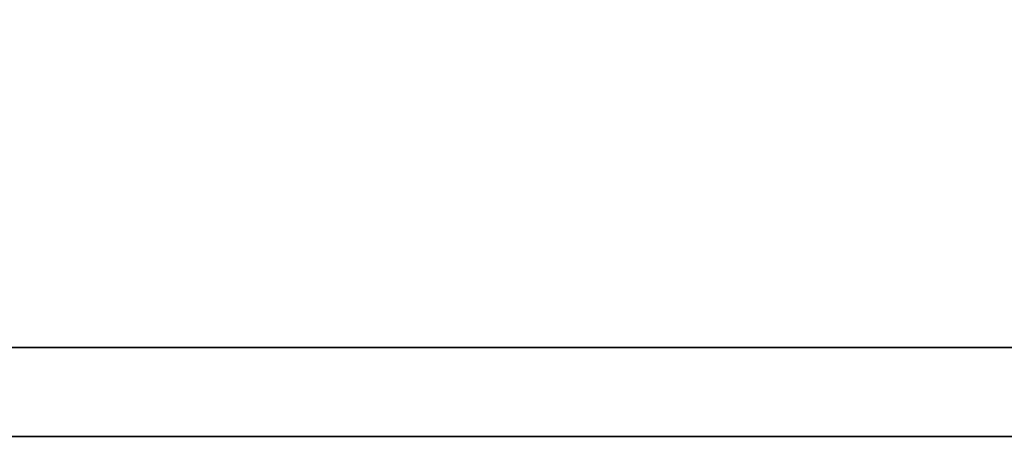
# Model space of a CAD drawing. Extents: x -262 to 1060, y 79 to 210.
# Tile 25 of 48: x 1010.992 to 1012.937, y 141.533 to 142.357. Entities that reach past the tile are written whole.
import ezdxf

# ---------------------------------------------------------------- set-up
doc = ezdxf.new("R2010")
doc.units = 0
doc.header["$MEASUREMENT"] = 0
doc.layers.add('DIM', color=4, linetype='CONTINUOUS')
doc.layers.add('layer 1', color=7, linetype='CONTINUOUS')

# ---------------------------------------------------------------- blocks, each defined once
blk = doc.blocks.new('TBI MOTION logo(完整正式版)')
at = {"layer": 'layer 1', "color": 22, "lineweight": 35}
blk.add_open_spline([(75.90875, -9.47875), (75.90875, -9.47875), (75.90875, -12.28625), (75.90875, -12.28625), (75.90875, -12.28625), (75.90875, -12.28625), (75.90875, -12.47875), (75.90875, -12.47875), (75.90875, -12.47875), (75.90875, -12.47875), (75.71625, -12.47875), (75.71625, -12.47875), (75.71625, -12.47875), (75.71625, -12.47875), (-88.32875, -12.47875), (-88.32875, -12.47875), (-88.32875, -12.47875), (-88.32875, -12.47875), (-88.32875, -13.29375), (-88.32875, -13.29375), (-88.32875, -13.29375), (-88.32875, -13.29375), (82.89125, -13.29375), (82.89125, -13.29375), (82.89125, -13.29375), (82.89125, -13.29375), (75.90875, -9.47875), (75.90875, -9.47875)], degree=3, knots=[0, 0, 0, 0, 0.1428571, 0.1428571, 0.1428571, 0.1428571, 0.2857143, 0.2857143, 0.2857143, 0.2857143, 0.4285714, 0.4285714, 0.4285714, 0.4285714, 0.5714286, 0.5714286, 0.5714286, 0.5714286, 0.7142857, 0.7142857, 0.7142857, 0.7142857, 0.8571429, 0.8571429, 0.8571429, 0.8571429, 1, 1, 1, 1], dxfattribs=at)

msp = doc.modelspace()

# ---------------------------------------------------------------- block references
at = {"layer": 'DIM', "xscale": 0.2159999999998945, "yscale": 0.2159999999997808, "zscale": 0.216}
msp.add_blockref('TBI MOTION logo(完整正式版)', (1026.1866, 144.4047), dxfattribs=at)

doc.saveas('drawing.dxf')
